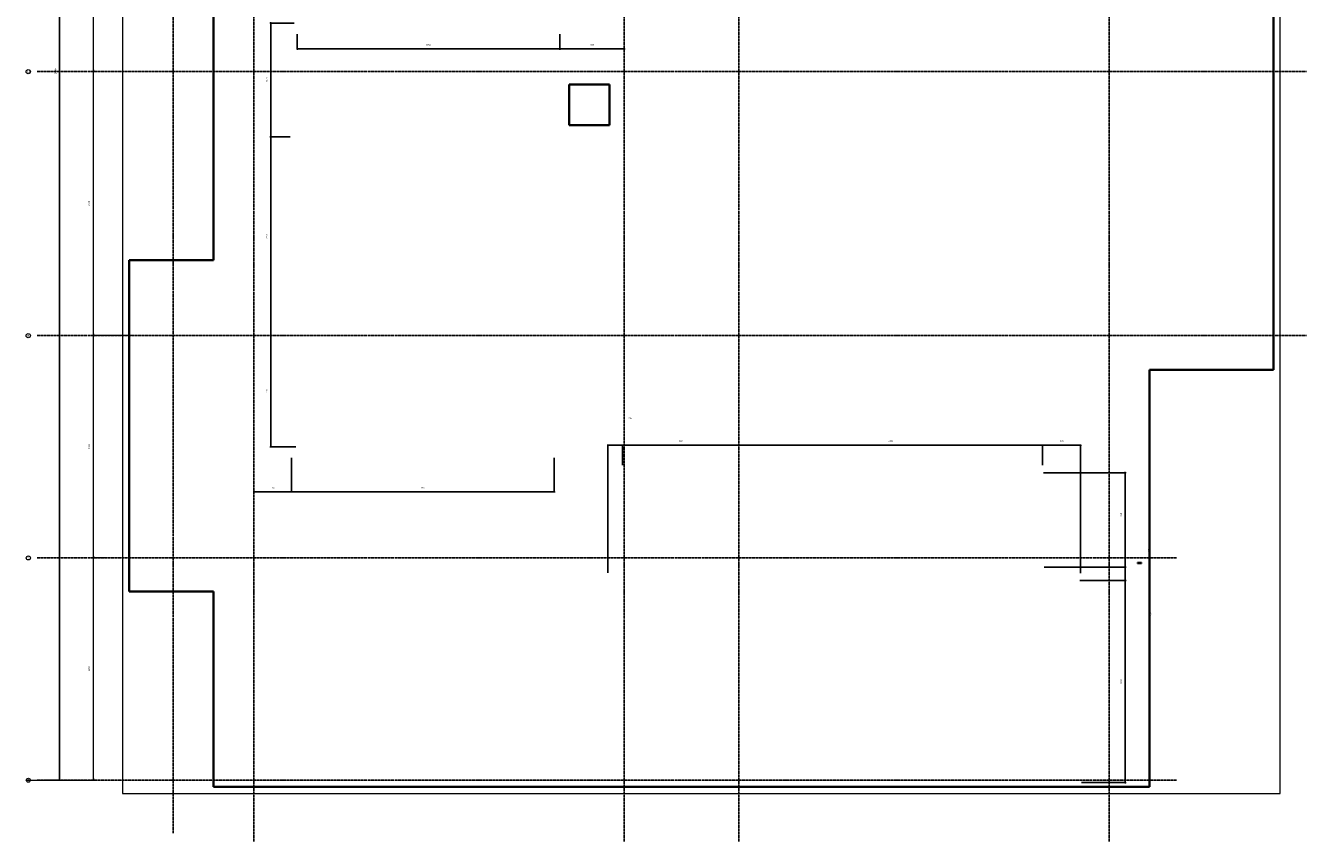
# Model space of a CAD drawing. Header units: millimetres. Extents: x -3170 to 89801, y -74170 to 82422.
# Tile 6 of 105: x 27810 to 46830, y -44170 to -32059. Entities that reach past the tile are written whole.
import ezdxf

# ---------------------------------------------------------------- set-up
doc = ezdxf.new("R2010")
doc.units = ezdxf.units.MM
doc.header["$PDMODE"] = 65
for name, pattern in [('______11', [50, 40, -5, 0, -5]), ('______3', [50, 40, -10]), ('______5', [110, 80, -10, 10, -10])]:
    doc.linetypes.add(name, pattern=pattern)
for name, color, linetype, lineweight in [('Standard', 7, 'Continuous', 25), ('Балка_ общее', 7, '______3', 13), ('Размерная линия_ общее', 7, 'Continuous', 13)]:
    doc.layers.add(name, color=color, linetype=linetype, lineweight=lineweight)
doc.layers.add('Осевая линия_ общее', color=7, linetype='______5', lineweight=13, true_color=0xa0a0a0)
doc.styles.add('ISOCPEUR', font='ISOCPEUR')
doc.dimstyles.new('DIMSTYLE_17', dxfattribs={"dimtxt": 22, "dimasz": 25, "dimexe": 0, "dimexo": 0, "dimgap": 11, "dimtad": 2, "dimdec": 0, "dimrnd": 1, "dimzin": 12, "dimdsep": 46, "dimtxsty": 'ISOCPEUR', "dimblk1": 'ALL_ML_STRICH', "dimblk2": 'ALL_ML_STRICH', "dimsah": 1, "dimcen": 0, "dimclrd": 7, "dimclre": 256, "dimclrt": 7, "dimadec": 0, "dimazin": 0, "dimtfac": 1, "dimtdec": 0, "dimtix": 1, "dimtmove": 2, "dimatfit": 3, "dimfxl": 0, "dimtzin": 0, "dimlwd": 0, "dimlwe": -3, "dimarcsym": 0})
doc.dimstyles.new('DIMSTYLE_3', dxfattribs={"dimtxt": 22, "dimasz": 25, "dimexe": 0, "dimexo": 0, "dimgap": 11, "dimtad": 2, "dimdec": 0, "dimrnd": 5, "dimzin": 12, "dimdsep": 46, "dimtxsty": 'ISOCPEUR', "dimblk1": 'ALL_ML_STRICH', "dimblk2": 'ALL_ML_STRICH', "dimsah": 1, "dimcen": 0, "dimclrd": 7, "dimclre": 256, "dimclrt": 7, "dimadec": 0, "dimazin": 0, "dimtfac": 1, "dimtdec": 0, "dimtix": 1, "dimtmove": 2, "dimatfit": 3, "dimfxl": 0, "dimtzin": 0, "dimlwd": 0, "dimlwe": -3, "dimarcsym": 0})
doc.dimstyles.new('DIMSTYLE_5', dxfattribs={"dimtxt": 25, "dimasz": 25, "dimexe": 0, "dimexo": 0, "dimgap": 12.5, "dimtad": 2, "dimdec": 0, "dimrnd": 5, "dimzin": 12, "dimdsep": 46, "dimtxsty": 'ISOCPEUR', "dimblk1": 'ALL_ML_STRICH', "dimblk2": 'ALL_ML_STRICH', "dimsah": 1, "dimcen": 0, "dimclrd": 7, "dimclre": 256, "dimclrt": 7, "dimadec": 0, "dimazin": 0, "dimtfac": 1, "dimtdec": 0, "dimtix": 1, "dimtmove": 2, "dimatfit": 3, "dimfxl": 0, "dimtzin": 0, "dimlwd": 0, "dimlwe": -3, "dimarcsym": 0})
doc.dimstyles.new('DIMSTYLE_7', dxfattribs={"dimtxt": 22, "dimasz": 25, "dimexe": 0, "dimexo": 0, "dimgap": 11, "dimtad": 0, "dimdec": 0, "dimrnd": 5, "dimzin": 12, "dimdsep": 46, "dimtxsty": 'ISOCPEUR', "dimblk1": 'ALL_ML_STRICH', "dimblk2": 'ALL_ML_STRICH', "dimsah": 1, "dimcen": 0, "dimclrd": 7, "dimclre": 256, "dimclrt": 7, "dimadec": 0, "dimazin": 0, "dimtfac": 1, "dimtdec": 0, "dimtix": 1, "dimtmove": 2, "dimatfit": 3, "dimfxl": 0, "dimtzin": 0, "dimlwd": 0, "dimlwe": -3, "dimarcsym": 0})

# ---------------------------------------------------------------- blocks, each defined once
blk = doc.blocks.new('ALL_ML_STRICH')
at = {"color": 0, "linetype": 'ByBlock', "lineweight": -2}
for p, q in [((-1, 0), (0.5, 0)), ((-0.3, -0.3), (0.3, 0.3)), ((0, -0.5), (0, 0.5))]:
    blk.add_line(p, q, dxfattribs=at)
blk = doc.blocks.new('*D65')
at = {"layer": 'DEFPOINTS', "color": 7, "linetype": 'Continuous', "lineweight": 13, "transparency": 33554687}
for p in [(29002, -39960), (27810, -43260), (28817, -43260)]:
    blk.add_point(p, dxfattribs=at)
at = {"layer": 'Балка_ общее', "color": 251, "linetype": 'Continuous', "lineweight": -2, "true_color": 0x656565, "transparency": 33554687}
for p, q in [((28992, -39960), (28817, -39960)), ((27820, -43260), (28817, -43260))]:
    blk.add_line(p, q, dxfattribs=at)
at = {"layer": 'Балка_ общее', "color": 7, "linetype": 'Continuous', "lineweight": -2, "transparency": 33554687}
blk.add_line((28817, -43260), (28817, -39960), dxfattribs=at)
at = {"layer": 'Балка_ общее', "color": 7, "linetype": 'Continuous', "lineweight": 13, "transparency": 33554687, "xscale": 25, "yscale": 25, "zscale": 25}
for p, rotation in [((28817, -39960), 90), ((28817, -43260), 270)]:
    blk.add_blockref('ALL_ML_STRICH', p, dxfattribs=dict(at, rotation=rotation))
at = {"layer": 'Балка_ общее', "color": 7, "linetype": 'Continuous', "lineweight": 13, "transparency": 33554687, "insert": (28754, -41609), "char_height": 25, "width": 100, "attachment_point": 5, "rotation": 90, "style": 'ISOCPEUR'}
blk.add_mtext('\\A1;{3300}', dxfattribs=at)
blk = doc.blocks.new('*D66')
at = {"layer": 'DEFPOINTS', "color": 7, "linetype": 'Continuous', "lineweight": 13, "transparency": 33554687}
for p in [(29426, -36660), (28817, -39960), (29002, -39960)]:
    blk.add_point(p, dxfattribs=at)
at = {"layer": 'Балка_ общее', "color": 251, "linetype": 'Continuous', "lineweight": -2, "true_color": 0x656565, "transparency": 33554687}
for p, q in [((29416, -36660), (28817, -36660)), ((28992, -39960), (28817, -39960))]:
    blk.add_line(p, q, dxfattribs=at)
at = {"layer": 'Балка_ общее', "color": 7, "linetype": 'Continuous', "lineweight": -2, "transparency": 33554687}
blk.add_line((28817, -39960), (28817, -36660), dxfattribs=at)
at = {"layer": 'Балка_ общее', "color": 7, "linetype": 'Continuous', "lineweight": 13, "transparency": 33554687, "xscale": 25, "yscale": 25, "zscale": 25}
for p, rotation in [((28817, -36660), 90), ((28817, -39960), 270)]:
    blk.add_blockref('ALL_ML_STRICH', p, dxfattribs=dict(at, rotation=rotation))
at = {"layer": 'Балка_ общее', "color": 7, "linetype": 'Continuous', "lineweight": 13, "transparency": 33554687, "insert": (28754, -38309), "char_height": 25, "width": 100, "attachment_point": 5, "rotation": 90, "style": 'ISOCPEUR'}
blk.add_mtext('\\A1;{3300}', dxfattribs=at)
blk = doc.blocks.new('*D67')
at = {"layer": 'DEFPOINTS', "color": 7, "linetype": 'Continuous', "lineweight": 13, "transparency": 33554687}
for p in [(28217, -32740), (28817, -36660), (29426, -36660)]:
    blk.add_point(p, dxfattribs=at)
at = {"layer": 'Балка_ общее', "color": 251, "linetype": 'Continuous', "lineweight": -2, "true_color": 0x656565, "transparency": 33554687}
for p, q in [((28817, -32740), (28817, -32740)), ((29416, -36660), (28817, -36660))]:
    blk.add_line(p, q, dxfattribs=at)
at = {"layer": 'Балка_ общее', "color": 7, "linetype": 'Continuous', "lineweight": -2, "transparency": 33554687}
blk.add_line((28817, -36660), (28817, -32740), dxfattribs=at)
at = {"layer": 'Балка_ общее', "color": 7, "linetype": 'Continuous', "lineweight": 13, "transparency": 33554687, "xscale": 25, "yscale": 25, "zscale": 25}
for p, rotation in [((28817, -32740), 90), ((28817, -36660), 270)]:
    blk.add_blockref('ALL_ML_STRICH', p, dxfattribs=dict(at, rotation=rotation))
at = {"layer": 'Балка_ общее', "color": 7, "linetype": 'Continuous', "lineweight": 13, "transparency": 33554687, "insert": (28754, -34699), "char_height": 25, "width": 100, "attachment_point": 5, "rotation": 90, "style": 'ISOCPEUR'}
blk.add_mtext('\\A1;{3920}', dxfattribs=at)
blk = doc.blocks.new('*D68')
at = {"layer": 'DEFPOINTS', "color": 7, "linetype": 'Continuous', "lineweight": 13, "transparency": 33554687}
for p in [(29294, -28820), (28217, -32740), (28817, -32740)]:
    blk.add_point(p, dxfattribs=at)
at = {"layer": 'Балка_ общее', "color": 251, "linetype": 'Continuous', "lineweight": -2, "true_color": 0x656565, "transparency": 33554687}
for p, q in [((29284, -28820), (28817, -28820)), ((28817, -32740), (28817, -32740))]:
    blk.add_line(p, q, dxfattribs=at)
at = {"layer": 'Балка_ общее', "color": 7, "linetype": 'Continuous', "lineweight": -2, "transparency": 33554687}
blk.add_line((28817, -32740), (28817, -28820), dxfattribs=at)
at = {"layer": 'Балка_ общее', "color": 7, "linetype": 'Continuous', "lineweight": 13, "transparency": 33554687, "xscale": 25, "yscale": 25, "zscale": 25}
for p, rotation in [((28817, -28820), 90), ((28817, -32740), 270)]:
    blk.add_blockref('ALL_ML_STRICH', p, dxfattribs=dict(at, rotation=rotation))
at = {"layer": 'Балка_ общее', "color": 7, "linetype": 'Continuous', "lineweight": 13, "transparency": 33554687, "insert": (28754, -30779), "char_height": 25, "width": 100, "attachment_point": 5, "rotation": 90, "style": 'ISOCPEUR'}
blk.add_mtext('\\A1;{3920}', dxfattribs=at)
blk = doc.blocks.new('*D257')
at = {"layer": 'DEFPOINTS', "color": 7, "linetype": 'Continuous', "lineweight": 13, "transparency": 33554687}
for p in [(31844, -32084), (35744, -32084), (31844, -32406)]:
    blk.add_point(p, dxfattribs=at)
at = {"layer": 'Размерная линия_ общее', "color": 253, "linetype": 'Continuous', "lineweight": -2, "true_color": 0xa0a0a0, "transparency": 33554687}
for p, q in [((31844, -32184), (31844, -32406)), ((35744, -32184), (35744, -32406))]:
    blk.add_line(p, q, dxfattribs=at)
at = {"layer": 'Размерная линия_ общее', "color": 7, "linetype": 'Continuous', "lineweight": -2, "transparency": 33554687}
blk.add_line((31844, -32406), (35744, -32406), dxfattribs=at)
at = {"layer": 'Размерная линия_ общее', "color": 7, "linetype": 'Continuous', "lineweight": 13, "transparency": 33554687, "xscale": 25, "yscale": 25, "zscale": 25, "rotation": 180}
blk.add_blockref('ALL_ML_STRICH', (31844, -32406), dxfattribs=at)
at = {"layer": 'Размерная линия_ общее', "color": 7, "linetype": 'Continuous', "lineweight": 13, "transparency": 33554687, "xscale": 25, "yscale": 25, "zscale": 25}
blk.add_blockref('ALL_ML_STRICH', (35744, -32406), dxfattribs=at)
at = {"layer": 'Размерная линия_ общее', "color": 7, "linetype": 'Continuous', "lineweight": 13, "transparency": 33554687, "insert": (33795, -32345), "char_height": 22, "width": 88, "attachment_point": 5, "style": 'ISOCPEUR'}
blk.add_mtext('\\A1;{3900}', dxfattribs=at)
blk = doc.blocks.new('*D258')
at = {"layer": 'DEFPOINTS', "color": 7, "linetype": 'Continuous', "lineweight": 13, "transparency": 33554687}
for p in [(35744, -32084), (35744, -32406), (36700, -32395)]:
    blk.add_point(p, dxfattribs=at)
at = {"layer": 'Размерная линия_ общее', "color": 253, "linetype": 'Continuous', "lineweight": -2, "true_color": 0xa0a0a0, "transparency": 33554687}
for p, q in [((35744, -32184), (35744, -32406)), ((36700, -32406), (36700, -32406))]:
    blk.add_line(p, q, dxfattribs=at)
at = {"layer": 'Размерная линия_ общее', "color": 7, "linetype": 'Continuous', "lineweight": -2, "transparency": 33554687}
blk.add_line((35744, -32406), (36700, -32406), dxfattribs=at)
at = {"layer": 'Размерная линия_ общее', "color": 7, "linetype": 'Continuous', "lineweight": 13, "transparency": 33554687, "xscale": 25, "yscale": 25, "zscale": 25, "rotation": 180}
blk.add_blockref('ALL_ML_STRICH', (35744, -32406), dxfattribs=at)
at = {"layer": 'Размерная линия_ общее', "color": 7, "linetype": 'Continuous', "lineweight": 13, "transparency": 33554687, "xscale": 25, "yscale": 25, "zscale": 25}
blk.add_blockref('ALL_ML_STRICH', (36700, -32406), dxfattribs=at)
at = {"layer": 'Размерная линия_ общее', "color": 7, "linetype": 'Continuous', "lineweight": 13, "transparency": 33554687, "insert": (36223, -32345), "char_height": 22, "width": 66, "attachment_point": 5, "style": 'ISOCPEUR'}
blk.add_mtext('\\A1;{955}', dxfattribs=at)
blk = doc.blocks.new('*D259')
at = {"layer": 'DEFPOINTS', "color": 7, "linetype": 'Continuous', "lineweight": 13, "transparency": 33554687}
for p in [(31476, -36660), (31451, -38312), (31922, -38312)]:
    blk.add_point(p, dxfattribs=at)
at = {"layer": 'Размерная линия_ общее', "color": 253, "linetype": 'Continuous', "lineweight": -2, "true_color": 0xa0a0a0, "transparency": 33554687}
for p, q in [((31451, -36660), (31451, -36660)), ((31822, -38312), (31451, -38312))]:
    blk.add_line(p, q, dxfattribs=at)
at = {"layer": 'Размерная линия_ общее', "color": 7, "linetype": 'Continuous', "lineweight": -2, "transparency": 33554687}
blk.add_line((31451, -38312), (31451, -36660), dxfattribs=at)
at = {"layer": 'Размерная линия_ общее', "color": 7, "linetype": 'Continuous', "lineweight": 13, "transparency": 33554687, "xscale": 25, "yscale": 25, "zscale": 25}
for p, rotation in [((31451, -36660), 90), ((31451, -38312), 270)]:
    blk.add_blockref('ALL_ML_STRICH', p, dxfattribs=dict(at, rotation=rotation))
at = {"layer": 'Размерная линия_ общее', "color": 7, "linetype": 'Continuous', "lineweight": 13, "transparency": 33554687, "insert": (31390, -37483), "char_height": 22, "width": 88, "attachment_point": 5, "rotation": 90, "style": 'ISOCPEUR'}
blk.add_mtext('\\A1;{1650}', dxfattribs=at)
blk = doc.blocks.new('*D260')
at = {"layer": 'DEFPOINTS', "color": 7, "linetype": 'Continuous', "lineweight": 13, "transparency": 33554687}
for p in [(31840, -33712), (31451, -36660), (31476, -36660)]:
    blk.add_point(p, dxfattribs=at)
at = {"layer": 'Размерная линия_ общее', "color": 253, "linetype": 'Continuous', "lineweight": -2, "true_color": 0xa0a0a0, "transparency": 33554687}
for p, q in [((31740, -33712), (31451, -33712)), ((31451, -36660), (31451, -36660))]:
    blk.add_line(p, q, dxfattribs=at)
at = {"layer": 'Размерная линия_ общее', "color": 7, "linetype": 'Continuous', "lineweight": -2, "transparency": 33554687}
blk.add_line((31451, -36660), (31451, -33712), dxfattribs=at)
at = {"layer": 'Размерная линия_ общее', "color": 7, "linetype": 'Continuous', "lineweight": 13, "transparency": 33554687, "xscale": 25, "yscale": 25, "zscale": 25}
for p, rotation in [((31451, -33712), 90), ((31451, -36660), 270)]:
    blk.add_blockref('ALL_ML_STRICH', p, dxfattribs=dict(at, rotation=rotation))
at = {"layer": 'Размерная линия_ общее', "color": 7, "linetype": 'Continuous', "lineweight": 13, "transparency": 33554687, "insert": (31390, -35185), "char_height": 22, "width": 88, "attachment_point": 5, "rotation": 90, "style": 'ISOCPEUR'}
blk.add_mtext('\\A1;{2950}', dxfattribs=at)
blk = doc.blocks.new('*D261')
at = {"layer": 'DEFPOINTS', "color": 7, "linetype": 'Continuous', "lineweight": 13, "transparency": 33554687}
for p in [(31898, -32022), (31451, -33712), (31840, -33712)]:
    blk.add_point(p, dxfattribs=at)
at = {"layer": 'Размерная линия_ общее', "color": 253, "linetype": 'Continuous', "lineweight": -2, "true_color": 0xa0a0a0, "transparency": 33554687}
for p, q in [((31798, -32022), (31451, -32022)), ((31740, -33712), (31451, -33712))]:
    blk.add_line(p, q, dxfattribs=at)
at = {"layer": 'Размерная линия_ общее', "color": 7, "linetype": 'Continuous', "lineweight": -2, "transparency": 33554687}
blk.add_line((31451, -33712), (31451, -32022), dxfattribs=at)
at = {"layer": 'Размерная линия_ общее', "color": 7, "linetype": 'Continuous', "lineweight": 13, "transparency": 33554687, "xscale": 25, "yscale": 25, "zscale": 25}
for p, rotation in [((31451, -32022), 90), ((31451, -33712), 270)]:
    blk.add_blockref('ALL_ML_STRICH', p, dxfattribs=dict(at, rotation=rotation))
at = {"layer": 'Размерная линия_ общее', "color": 7, "linetype": 'Continuous', "lineweight": 13, "transparency": 33554687, "insert": (31390, -32863), "char_height": 22, "width": 88, "attachment_point": 5, "rotation": 90, "style": 'ISOCPEUR'}
blk.add_mtext('\\A1;{1690}', dxfattribs=at)
blk = doc.blocks.new('*D264')
at = {"layer": 'DEFPOINTS', "color": 7, "linetype": 'Continuous', "lineweight": 13, "transparency": 33554687}
for p in [(31760, -38374), (31200, -38754), (31200, -38980)]:
    blk.add_point(p, dxfattribs=at)
at = {"layer": 'Размерная линия_ общее', "color": 253, "linetype": 'Continuous', "lineweight": -2, "true_color": 0xa0a0a0, "transparency": 33554687}
for p, q in [((31760, -38474), (31760, -38980)), ((31200, -38980), (31200, -38980))]:
    blk.add_line(p, q, dxfattribs=at)
at = {"layer": 'Размерная линия_ общее', "color": 7, "linetype": 'Continuous', "lineweight": -2, "transparency": 33554687}
blk.add_line((31200, -38980), (31760, -38980), dxfattribs=at)
at = {"layer": 'Размерная линия_ общее', "color": 7, "linetype": 'Continuous', "lineweight": 13, "transparency": 33554687, "xscale": 25, "yscale": 25, "zscale": 25, "rotation": 180}
blk.add_blockref('ALL_ML_STRICH', (31200, -38980), dxfattribs=at)
at = {"layer": 'Размерная линия_ общее', "color": 7, "linetype": 'Continuous', "lineweight": 13, "transparency": 33554687, "xscale": 25, "yscale": 25, "zscale": 25}
blk.add_blockref('ALL_ML_STRICH', (31760, -38980), dxfattribs=at)
at = {"layer": 'Размерная линия_ общее', "color": 7, "linetype": 'Continuous', "lineweight": 13, "transparency": 33554687, "insert": (31481, -38919), "char_height": 22, "width": 66, "attachment_point": 5, "style": 'ISOCPEUR'}
blk.add_mtext('\\A1;{560}', dxfattribs=at)
blk = doc.blocks.new('*D265')
at = {"layer": 'DEFPOINTS', "color": 7, "linetype": 'Continuous', "lineweight": 13, "transparency": 33554687}
for p in [(31760, -38374), (35660, -38374), (31760, -38980)]:
    blk.add_point(p, dxfattribs=at)
at = {"layer": 'Размерная линия_ общее', "color": 253, "linetype": 'Continuous', "lineweight": -2, "true_color": 0xa0a0a0, "transparency": 33554687}
for p, q in [((31760, -38474), (31760, -38980)), ((35660, -38474), (35660, -38980))]:
    blk.add_line(p, q, dxfattribs=at)
at = {"layer": 'Размерная линия_ общее', "color": 7, "linetype": 'Continuous', "lineweight": -2, "transparency": 33554687}
blk.add_line((31760, -38980), (35660, -38980), dxfattribs=at)
at = {"layer": 'Размерная линия_ общее', "color": 7, "linetype": 'Continuous', "lineweight": 13, "transparency": 33554687, "xscale": 25, "yscale": 25, "zscale": 25, "rotation": 180}
blk.add_blockref('ALL_ML_STRICH', (31760, -38980), dxfattribs=at)
at = {"layer": 'Размерная линия_ общее', "color": 7, "linetype": 'Continuous', "lineweight": 13, "transparency": 33554687, "xscale": 25, "yscale": 25, "zscale": 25}
blk.add_blockref('ALL_ML_STRICH', (35660, -38980), dxfattribs=at)
at = {"layer": 'Размерная линия_ общее', "color": 7, "linetype": 'Continuous', "lineweight": 13, "transparency": 33554687, "insert": (33711, -38919), "char_height": 22, "width": 88, "attachment_point": 5, "style": 'ISOCPEUR'}
blk.add_mtext('\\A1;{3900}', dxfattribs=at)
blk = doc.blocks.new('*D301')
at = {"layer": 'DEFPOINTS', "color": 7, "linetype": 'Continuous', "lineweight": 13, "transparency": 33554687}
for p in [(36457, -38289), (36672, -38686), (36457, -40285)]:
    blk.add_point(p, dxfattribs=at)
at = {"layer": 'Размерная линия_ общее', "color": 253, "linetype": 'Continuous', "lineweight": -2, "true_color": 0xa0a0a0, "transparency": 33554687}
for p, q in [((36457, -40185), (36457, -38289)), ((36672, -38586), (36672, -38289))]:
    blk.add_line(p, q, dxfattribs=at)
at = {"layer": 'Размерная линия_ общее', "color": 7, "linetype": 'Continuous', "lineweight": -2, "transparency": 33554687}
blk.add_line((36457, -38289), (36672, -38289), dxfattribs=at)
at = {"layer": 'Размерная линия_ общее', "color": 7, "linetype": 'Continuous', "lineweight": 13, "transparency": 33554687, "xscale": 25, "yscale": 25, "zscale": 25, "rotation": 180}
blk.add_blockref('ALL_ML_STRICH', (36457, -38289), dxfattribs=at)
at = {"layer": 'Размерная линия_ общее', "color": 7, "linetype": 'Continuous', "lineweight": 13, "transparency": 33554687, "xscale": 25, "yscale": 25, "zscale": 25}
blk.add_blockref('ALL_ML_STRICH', (36672, -38289), dxfattribs=at)
at = {"layer": 'Размерная линия_ общее', "color": 7, "linetype": 'Continuous', "lineweight": 13, "transparency": 33554687, "insert": (36788, -37888), "char_height": 22, "width": 66, "attachment_point": 5, "style": 'ISOCPEUR'}
blk.add_mtext('\\A1;{215}', dxfattribs=at)
blk = doc.blocks.new('*D302')
at = {"layer": 'DEFPOINTS', "color": 7, "linetype": 'Continuous', "lineweight": 13, "transparency": 33554687}
for p in [(38400, -38049), (36672, -38289), (36672, -38686)]:
    blk.add_point(p, dxfattribs=at)
at = {"layer": 'Размерная линия_ общее', "color": 253, "linetype": 'Continuous', "lineweight": -2, "true_color": 0xa0a0a0, "transparency": 33554687}
for p, q in [((36672, -38586), (36672, -38289)), ((38400, -38289), (38400, -38289))]:
    blk.add_line(p, q, dxfattribs=at)
at = {"layer": 'Размерная линия_ общее', "color": 7, "linetype": 'Continuous', "lineweight": -2, "transparency": 33554687}
blk.add_line((36672, -38289), (38400, -38289), dxfattribs=at)
at = {"layer": 'Размерная линия_ общее', "color": 7, "linetype": 'Continuous', "lineweight": 13, "transparency": 33554687, "xscale": 25, "yscale": 25, "zscale": 25, "rotation": 180}
blk.add_blockref('ALL_ML_STRICH', (36672, -38289), dxfattribs=at)
at = {"layer": 'Размерная линия_ общее', "color": 7, "linetype": 'Continuous', "lineweight": 13, "transparency": 33554687, "xscale": 25, "yscale": 25, "zscale": 25}
blk.add_blockref('ALL_ML_STRICH', (38400, -38289), dxfattribs=at)
at = {"layer": 'Размерная линия_ общее', "color": 7, "linetype": 'Continuous', "lineweight": 13, "transparency": 33554687, "insert": (37539, -38228), "char_height": 22, "width": 88, "attachment_point": 5, "style": 'ISOCPEUR'}
blk.add_mtext('\\A1;{1730}', dxfattribs=at)
blk = doc.blocks.new('*D303')
at = {"layer": 'DEFPOINTS', "color": 7, "linetype": 'Continuous', "lineweight": 13, "transparency": 33554687}
for p in [(38400, -38049), (38400, -38289), (42912, -38686)]:
    blk.add_point(p, dxfattribs=at)
at = {"layer": 'Размерная линия_ общее', "color": 253, "linetype": 'Continuous', "lineweight": -2, "true_color": 0xa0a0a0, "transparency": 33554687}
for p, q in [((38400, -38289), (38400, -38289)), ((42912, -38586), (42912, -38289))]:
    blk.add_line(p, q, dxfattribs=at)
at = {"layer": 'Размерная линия_ общее', "color": 7, "linetype": 'Continuous', "lineweight": -2, "transparency": 33554687}
blk.add_line((38400, -38289), (42912, -38289), dxfattribs=at)
at = {"layer": 'Размерная линия_ общее', "color": 7, "linetype": 'Continuous', "lineweight": 13, "transparency": 33554687, "xscale": 25, "yscale": 25, "zscale": 25, "rotation": 180}
blk.add_blockref('ALL_ML_STRICH', (38400, -38289), dxfattribs=at)
at = {"layer": 'Размерная линия_ общее', "color": 7, "linetype": 'Continuous', "lineweight": 13, "transparency": 33554687, "xscale": 25, "yscale": 25, "zscale": 25}
blk.add_blockref('ALL_ML_STRICH', (42912, -38289), dxfattribs=at)
at = {"layer": 'Размерная линия_ общее', "color": 7, "linetype": 'Continuous', "lineweight": 13, "transparency": 33554687, "insert": (40658, -38228), "char_height": 22, "width": 88, "attachment_point": 5, "style": 'ISOCPEUR'}
blk.add_mtext('\\A1;{4510}', dxfattribs=at)
blk = doc.blocks.new('*D304')
at = {"layer": 'DEFPOINTS', "color": 7, "linetype": 'Continuous', "lineweight": 13, "transparency": 33554687}
for p in [(42912, -38289), (42912, -38686), (43477, -40287)]:
    blk.add_point(p, dxfattribs=at)
at = {"layer": 'Размерная линия_ общее', "color": 253, "linetype": 'Continuous', "lineweight": -2, "true_color": 0xa0a0a0, "transparency": 33554687}
for p, q in [((42912, -38586), (42912, -38289)), ((43477, -40187), (43477, -38289))]:
    blk.add_line(p, q, dxfattribs=at)
at = {"layer": 'Размерная линия_ общее', "color": 7, "linetype": 'Continuous', "lineweight": -2, "transparency": 33554687}
blk.add_line((42912, -38289), (43477, -38289), dxfattribs=at)
at = {"layer": 'Размерная линия_ общее', "color": 7, "linetype": 'Continuous', "lineweight": 13, "transparency": 33554687, "xscale": 25, "yscale": 25, "zscale": 25, "rotation": 180}
blk.add_blockref('ALL_ML_STRICH', (42912, -38289), dxfattribs=at)
at = {"layer": 'Размерная линия_ общее', "color": 7, "linetype": 'Continuous', "lineweight": 13, "transparency": 33554687, "xscale": 25, "yscale": 25, "zscale": 25}
blk.add_blockref('ALL_ML_STRICH', (43477, -38289), dxfattribs=at)
at = {"layer": 'Размерная линия_ общее', "color": 7, "linetype": 'Continuous', "lineweight": 13, "transparency": 33554687, "insert": (43195, -38228), "char_height": 22, "width": 66, "attachment_point": 5, "style": 'ISOCPEUR'}
blk.add_mtext('\\A1;{565}', dxfattribs=at)
blk = doc.blocks.new('*D305')
at = {"layer": 'DEFPOINTS', "color": 7, "linetype": 'Continuous', "lineweight": 13, "transparency": 33554687}
for p in [(43364, -40297), (43389, -43297), (44140, -43297)]:
    blk.add_point(p, dxfattribs=at)
at = {"layer": 'Размерная линия_ общее', "color": 253, "linetype": 'Continuous', "lineweight": -2, "true_color": 0xa0a0a0, "transparency": 33554687}
for p, q in [((43464, -40297), (44140, -40297)), ((43489, -43297), (44140, -43297))]:
    blk.add_line(p, q, dxfattribs=at)
at = {"layer": 'Размерная линия_ общее', "color": 7, "linetype": 'Continuous', "lineweight": -2, "transparency": 33554687}
blk.add_line((44140, -43297), (44140, -40297), dxfattribs=at)
at = {"layer": 'Размерная линия_ общее', "color": 7, "linetype": 'Continuous', "lineweight": 13, "transparency": 33554687, "xscale": 25, "yscale": 25, "zscale": 25}
for p, rotation in [((44140, -40297), 90), ((44140, -43297), 270)]:
    blk.add_blockref('ALL_ML_STRICH', p, dxfattribs=dict(at, rotation=rotation))
at = {"layer": 'Размерная линия_ общее', "color": 7, "linetype": 'Continuous', "lineweight": 13, "transparency": 33554687, "insert": (44079, -41796), "char_height": 22, "width": 88, "attachment_point": 5, "rotation": 90, "style": 'ISOCPEUR'}
blk.add_mtext('\\A1;{3000}', dxfattribs=at)
blk = doc.blocks.new('*D306')
at = {"layer": 'DEFPOINTS', "color": 7, "linetype": 'Continuous', "lineweight": 13, "transparency": 33554687}
for p in [(42837, -40097), (43364, -40297), (44140, -40297)]:
    blk.add_point(p, dxfattribs=at)
at = {"layer": 'Размерная линия_ общее', "color": 253, "linetype": 'Continuous', "lineweight": -2, "true_color": 0xa0a0a0, "transparency": 33554687}
for p, q in [((42937, -40097), (44140, -40097)), ((43464, -40297), (44140, -40297))]:
    blk.add_line(p, q, dxfattribs=at)
at = {"layer": 'Размерная линия_ общее', "color": 7, "linetype": 'Continuous', "lineweight": -2, "transparency": 33554687}
blk.add_line((44140, -40297), (44140, -40097), dxfattribs=at)
at = {"layer": 'Размерная линия_ общее', "color": 7, "linetype": 'Continuous', "lineweight": 13, "transparency": 33554687, "xscale": 25, "yscale": 25, "zscale": 25}
for p, rotation in [((44140, -40097), 90), ((44140, -40297), 270)]:
    blk.add_blockref('ALL_ML_STRICH', p, dxfattribs=dict(at, rotation=rotation))
at = {"layer": 'Размерная линия_ общее', "color": 7, "linetype": 'Continuous', "lineweight": 13, "transparency": 33554687, "insert": (44517, -40794), "char_height": 22, "width": 66, "attachment_point": 5, "rotation": 90, "style": 'ISOCPEUR'}
blk.add_mtext('\\A1;{200}', dxfattribs=at)
blk = doc.blocks.new('*D307')
at = {"layer": 'DEFPOINTS', "color": 7, "linetype": 'Continuous', "lineweight": 13, "transparency": 33554687}
for p in [(42837, -40097), (44140, -40097), (44198, -39960)]:
    blk.add_point(p, dxfattribs=at)
at = {"layer": 'Размерная линия_ общее', "color": 253, "linetype": 'Continuous', "lineweight": -2, "true_color": 0xa0a0a0, "transparency": 33554687}
for p, q in [((42937, -40097), (44140, -40097)), ((44140, -39960), (44140, -39960))]:
    blk.add_line(p, q, dxfattribs=at)
at = {"layer": 'Размерная линия_ общее', "color": 7, "linetype": 'Continuous', "lineweight": -2, "transparency": 33554687}
blk.add_line((44140, -40097), (44140, -39960), dxfattribs=at)
at = {"layer": 'Размерная линия_ общее', "color": 7, "linetype": 'Continuous', "lineweight": 13, "transparency": 33554687, "xscale": 25, "yscale": 25, "zscale": 25}
for p, rotation in [((44140, -39960), 90), ((44140, -40097), 270)]:
    blk.add_blockref('ALL_ML_STRICH', p, dxfattribs=dict(at, rotation=rotation))
at = {"layer": 'Размерная линия_ общее', "color": 7, "linetype": 'Continuous', "lineweight": 13, "transparency": 33554687, "insert": (44491, -39857), "char_height": 22, "width": 66, "attachment_point": 5, "rotation": 90, "style": 'ISOCPEUR'}
blk.add_mtext('\\A1;{135}', dxfattribs=at)
blk = doc.blocks.new('*D308')
at = {"layer": 'DEFPOINTS', "color": 7, "linetype": 'Continuous', "lineweight": 13, "transparency": 33554687}
for p in [(42828, -38697), (44140, -39960), (44198, -39960)]:
    blk.add_point(p, dxfattribs=at)
at = {"layer": 'Размерная линия_ общее', "color": 253, "linetype": 'Continuous', "lineweight": -2, "true_color": 0xa0a0a0, "transparency": 33554687}
for p, q in [((42928, -38697), (44140, -38697)), ((44140, -39960), (44140, -39960))]:
    blk.add_line(p, q, dxfattribs=at)
at = {"layer": 'Размерная линия_ общее', "color": 7, "linetype": 'Continuous', "lineweight": -2, "transparency": 33554687}
blk.add_line((44140, -39960), (44140, -38697), dxfattribs=at)
at = {"layer": 'Размерная линия_ общее', "color": 7, "linetype": 'Continuous', "lineweight": 13, "transparency": 33554687, "xscale": 25, "yscale": 25, "zscale": 25}
for p, rotation in [((44140, -38697), 90), ((44140, -39960), 270)]:
    blk.add_blockref('ALL_ML_STRICH', p, dxfattribs=dict(at, rotation=rotation))
at = {"layer": 'Размерная линия_ общее', "color": 7, "linetype": 'Continuous', "lineweight": 13, "transparency": 33554687, "insert": (44079, -39325), "char_height": 22, "width": 88, "attachment_point": 5, "rotation": 90, "style": 'ISOCPEUR'}
blk.add_mtext('\\A1;{1265}', dxfattribs=at)
blk = doc.blocks.new('*D535')
at = {"layer": 'DEFPOINTS', "color": 7, "linetype": 'Continuous', "lineweight": 13, "transparency": 33554687}
for p in [(28232, -22220), (27980, -43260), (28314, -43260)]:
    blk.add_point(p, dxfattribs=at)
at = {"layer": 'Размерная линия_ общее', "color": 253, "linetype": 'Continuous', "lineweight": -2, "true_color": 0xa0a0a0, "transparency": 33554687}
for p, q in [((28314, -22220), (28314, -22220)), ((28080, -43260), (28314, -43260))]:
    blk.add_line(p, q, dxfattribs=at)
at = {"layer": 'Размерная линия_ общее', "color": 7, "linetype": 'Continuous', "lineweight": -2, "transparency": 33554687}
blk.add_line((28314, -43260), (28314, -22220), dxfattribs=at)
at = {"layer": 'Размерная линия_ общее', "color": 7, "linetype": 'Continuous', "lineweight": 13, "transparency": 33554687, "xscale": 25, "yscale": 25, "zscale": 25}
for p, rotation in [((28314, -22220), 90), ((28314, -43260), 270)]:
    blk.add_blockref('ALL_ML_STRICH', p, dxfattribs=dict(at, rotation=rotation))
at = {"layer": 'Размерная линия_ общее', "color": 7, "linetype": 'Continuous', "lineweight": 13, "transparency": 33554687, "insert": (28253, -32738), "char_height": 22, "width": 110, "attachment_point": 5, "rotation": 90, "style": 'ISOCPEUR'}
blk.add_mtext('\\A1;{21040}', dxfattribs=at)
blk = doc.blocks.new('СЛОЖНЫЙ_ОБЪЕКТ_3')
at = {"layer": 'Осевая линия_ общее', "color": 253, "linetype": '______11', "lineweight": -3, "true_color": 0xa0a0a0, "transparency": 33554687}
for p, q in [((30000, -44050), (30000, -20490)), ((31200, -44170), (31200, -20490)), ((36700, -44170), (36700, -20490)), ((38400, -44170), (38400, -20490)), ((43900, -44170), (43900, -20490)), ((27980, -32740), (46830, -32740)), ((27980, -36660), (46830, -36660)), ((27980, -39960), (44900, -39960)), ((27980, -43260), (44900, -43260))]:
    blk.add_line(p, q, dxfattribs=at)
at = {"layer": 'Осевая линия_ общее', "color": 7, "linetype": 'Continuous', "lineweight": 13, "transparency": 33554687}
for centre, radius in [((27848.8, -32742), 31.3), ((27848.8, -36662), 31.3), ((27850.4, -39962), 29.9), ((27850.4, -43261.9), 29.9)]:
    blk.add_circle(centre, radius, dxfattribs=at)
at = {"layer": 'Осевая линия_ общее', "color": 7, "linetype": 'Continuous', "lineweight": 13, "transparency": 33554687, "char_height": 30, "attachment_point": 7, "style": 'ISOCPEUR'}
for s, insert, width in [('\\W0.83;Ш', (27833.8, -32755), 42.5), ('\\W0.83;Ф', (27833.8, -36675), 42.5), ('\\W0.80;У', (27838.4, -39975), 35.983), ('\\W0.80;Т', (27838.4, -43275), 35.983)]:
    blk.add_mtext(s, dxfattribs=dict(at, insert=insert, width=width))
at = {"layer": 'Балка_ общее', "color": 7, "linetype": 'Continuous', "lineweight": 13, "transparency": 33554687}
for base, p1, p2, picture, middle in [((28816.9, -28820), (28816.9, -32740), (29283.5, -28820), '*D68', (28754.4, -30778.7)), ((28816.9, -32740), (29415.8, -36660), (28816.9, -32740), '*D67', (28754.4, -34698.7)), ((28816.9, -36660), (28992.5, -39960), (29415.8, -36660), '*D66', (28754.4, -38308.7)), ((28816.9, -39960), (27820, -43260), (28992.5, -39960), '*D65', (28754.4, -41608.7))]:
    dim = blk.add_linear_dim(base=base, p1=p1, p2=p2, angle=90, dimstyle='DIMSTYLE_5', override={"dimpost": '<>', "dimclrd": 7, "dimclre": 251, "dimclrt": 7, "dimlwd": 0, "dimlwe": 65533}, dxfattribs=at)
    dim.commit()
    dim.dimension.update_dxf_attribs({"geometry": picture, "text_midpoint": middle, "dimtype": 160})

msp = doc.modelspace()

# ---------------------------------------------------------------- linework, layer by layer
at = {"layer": 'Standard', "color": 7, "linetype": 'Continuous', "lineweight": 35, "transparency": 33554687}
for p, q in [((44320, -40040), (44320, -40036.9)), ((44320, -40036.9), (44380, -40036.9)), ((44320, -40040), (44380, -40040)), ((44380, -40036.9), (44380, -40040))]:
    msp.add_line(p, q, dxfattribs=at)
at = {"layer": 'Standard', "color": 7, "linetype": 'Continuous', "lineweight": 18, "transparency": 33554687}
msp.add_lwpolyline([(29250, -43460), (46440, -43460), (46440, -21620), (29250, -21620), (29250, -43460)], dxfattribs=at)
at = {"layer": 'Размерная линия_ общее', "color": 7, "linetype": 'Continuous', "lineweight": 35, "transparency": 33554687}
for p, q in [((46340, -28310), (46340, -37170)), ((30600, -35540), (30600, -29940)), ((35880, -32935), (35880, -33535)), ((36480, -32935), (35880, -32935)), ((36480, -33535), (36480, -32935)), ((35880, -33535), (36480, -33535)), ((29350, -40460), (29350, -35540)), ((29350, -35540), (30600, -35540)), ((44500, -37170), (44500, -43360)), ((46340, -37170), (44500, -37170)), ((30600, -40460), (29350, -40460)), ((30600, -43360), (30600, -40460)), ((44500, -43360), (30600, -43360))]:
    msp.add_line(p, q, dxfattribs=at)

# ---------------------------------------------------------------- block references
at = {"layer": 'Балка_ общее', "color": 7, "linetype": 'Continuous', "lineweight": 13, "transparency": 33554687}
msp.add_blockref('СЛОЖНЫЙ_ОБЪЕКТ_3', (0, 0), dxfattribs=at)

# ---------------------------------------------------------------- dimensions: what is measured, and where the dimension line sits
at = {"layer": 'Размерная линия_ общее', "color": 7, "linetype": 'Continuous', "lineweight": 13, "transparency": 33554687}
for base, p1, p2, dimstyle, picture, middle in [((28314.4, -22220), (28080, -43260), (28314.4, -22220), 'DIMSTYLE_17', '*D535', (28253.4, -32737.8)), ((31451.2, -32021.5), (31740, -33711.8), (31798.4, -32021.5), 'DIMSTYLE_3', '*D261', (31390.2, -32863.4)), ((31451.2, -33711.8), (31451.2, -36660), (31740, -33711.8), 'DIMSTYLE_3', '*D260', (31390.2, -35184.8)), ((31451.2, -36660), (31821.6, -38311.8), (31451.2, -36660), 'DIMSTYLE_3', '*D259', (31390.2, -37482.6)), ((44139.88311, -38697.49999), (44139.88311, -39960), (42927.73957, -38697.49999), 'DIMSTYLE_3', '*D308', (44078.88311, -39325.45)), ((44139.88311, -39960), (42936.68234, -40097.49999), (44139.88311, -39960), 'DIMSTYLE_7', '*D307', (44490.97865, -39856.98942)), ((44139.9, -40097.5), (43464.3, -40297.5), (42936.7, -40097.5), 'DIMSTYLE_7', '*D306', (44517.4, -40794.1)), ((44139.9, -40297.5), (43488.9, -43297.5), (43464.3, -40297.5), 'DIMSTYLE_3', '*D305', (44078.9, -41796.4))]:
    dim = msp.add_linear_dim(base=base, p1=p1, p2=p2, angle=90, dimstyle=dimstyle, override={"dimpost": '<>', "dimclrd": 7, "dimclre": 253, "dimclrt": 7, "dimlwd": 0, "dimlwe": 65533}, dxfattribs=at)
    dim.commit()
    dim.dimension.update_dxf_attribs({"geometry": picture, "text_midpoint": middle, "dimtype": 160})
for base, p1, p2, picture, middle in [((35743.7, -32406.2), (31843.7, -32184), (35743.7, -32184), '*D257', (33794.8, -32345.2)), ((36700, -32406.2), (35743.7, -32184), (36700, -32406.2), '*D258', (36223, -32345.2)), ((36671.6, -38288.9), (36456.9, -40185), (36671.6, -38586.5), '*D301', (36788.3, -37888.2)), ((38400, -38288.9), (36671.6, -38586.5), (38400, -38288.9), '*D302', (37539.1, -38227.9)), ((42911.6, -38288.9), (38400, -38288.9), (42911.6, -38586.5), '*D303', (40658, -38227.9)), ((43476.9, -38288.9), (42911.6, -38586.5), (43476.9, -40187.5), '*D304', (43195.4, -38227.9)), ((31760.2, -38980.1), (31200, -38980.1), (31760.2, -38474.3), '*D264', (31481.2, -38919.1)), ((35660.2, -38980.1), (31760.2, -38474.3), (35660.2, -38474.3), '*D265', (33711.3, -38919.1))]:
    dim = msp.add_linear_dim(base=base, p1=p1, p2=p2, dimstyle='DIMSTYLE_3', override={"dimpost": '<>', "dimclrd": 7, "dimclre": 253, "dimclrt": 7, "dimlwd": 0, "dimlwe": 65533}, dxfattribs=at)
    dim.commit()
    dim.dimension.update_dxf_attribs({"geometry": picture, "text_midpoint": middle, "dimtype": 160})

doc.saveas('drawing.dxf')
